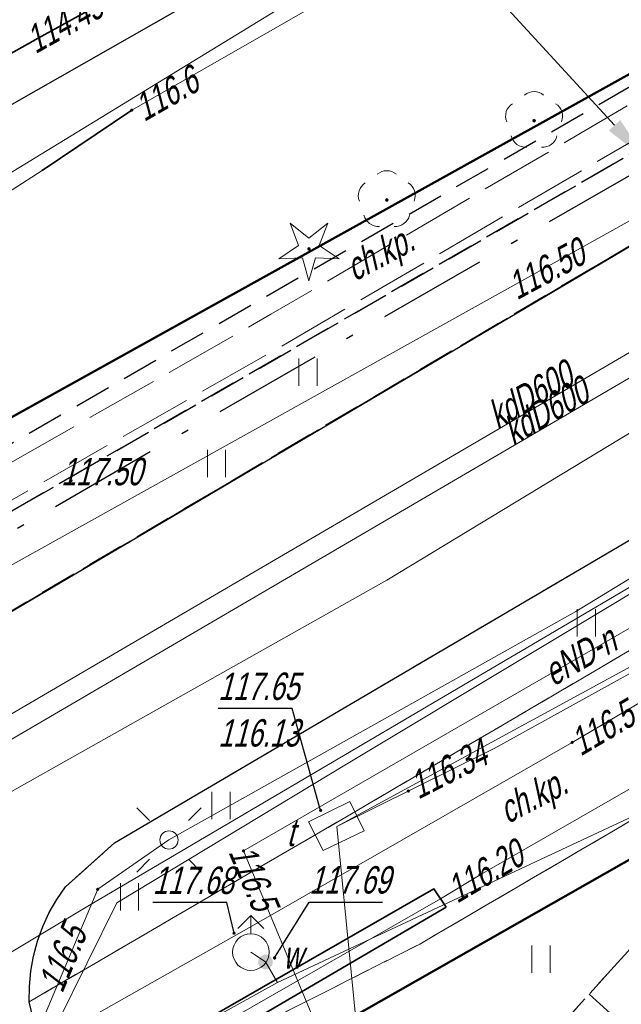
# Model space of a CAD drawing. Extents: x 7463256 to 7464485, y 5957341 to 5958260.
# Tile 172 of 256: x 7463914 to 7463931, y 5957756 to 5957783. Entities that reach past the tile are written whole.
import ezdxf
from ezdxf import colors
from ezdxf.entities.mleader import LeaderData, LeaderLine
from ezdxf.enums import TextEntityAlignment as Align
from ezdxf.math import Vec2, Vec3

# ---------------------------------------------------------------- set-up
doc = ezdxf.new("R2010")
doc.units = 0
doc.header["$MEASUREMENT"] = 0
for name, pattern in [('1.5_0.5', [2, 1.5, -0.5]), ('GAK', [5.2, 3, -1, 0.2, -1]), ('l219_500', [0]), ('mz1.0_0.5', [1.5, 1, -0.5]), ('mz1.25_0.5', [1.75, 1.25, -0.5]), ('mz2.0_0.5', [2.5, 2, -0.5])]:
    doc.linetypes.add(name, pattern=pattern)
doc.layers.get('0').update_dxf_attribs({"color": 2, "linetype": 'CONTINUOUS', "lineweight": 5})
for name, color, linetype in [('000 Inne (niezydentyfikowane)', 7, 'CONTINUOUS'), ('219-Linia granicy', 7, 'CONTINUOUS'), ('chodnik (powierzchnia)', 7, 'CONTINUOUS'), ('chodnik (powierzchnia)-Atr17', 7, 'CONTINUOUS'), ('drzewo iglaste (punkt)', 7, 'CONTINUOUS'), ('drzewo liściaste (punkt)', 7, 'CONTINUOUS'), ('hydrant (punkt)', 7, 'CONTINUOUS'), ('jezdnia (powierzchnia)', 7, 'CONTINUOUS'), ('krawężnik (linia)', 7, 'CONTINUOUS'), ('latarnia na słupie lub maszcie (punkt)', 7, 'CONTINUOUS'), ('przewód ciepłowniczy - projektowany lub w budowie (linia) - ob. projektowany', 7, 'CONTINUOUS'), ('przewód elektroenergetyczny (linia)', 7, 'CONTINUOUS'), ('przewód elektroenergetyczny (linia)-Atr1', 7, 'CONTINUOUS'), ('przewód gazowy (linia)', 7, 'CONTINUOUS'), ('przewód kanalizacyjny (linia)', 7, 'CONTINUOUS'), ('przewód kanalizacyjny (linia)-Atr1', 7, 'CONTINUOUS'), ('przewód telekomunikacyjny (linia)', 7, 'CONTINUOUS'), ('przewód wodociągowy (linia)', 7, 'CONTINUOUS'), ('punkt o określonej wysokości (sieć ciepłownicza)-Atr3', 7, 'CONTINUOUS'), ('punkt o określonej wysokości (sieć elektroenergetyczna)', 7, 'CONTINUOUS'), ('punkt o określonej wysokości (sieć elektroenergetyczna)-Atr2', 7, 'CONTINUOUS'), ('punkt o określonej wysokości (sieć gazowa)', 7, 'CONTINUOUS'), ('punkt o określonej wysokości (sieć gazowa)-Atr2', 7, 'CONTINUOUS'), ('punkt o określonej wysokości (sieć telekomunikacyjna)', 7, 'CONTINUOUS'), ('punkt o określonej wysokości (sieć telekomunikacyjna)-Atr2', 7, 'CONTINUOUS'), ('punkt o określonej wysokości (sieć telekomunikacyjna)-Atr3', 7, 'CONTINUOUS'), ('punkt o określonej wysokości (sieć wodociągowa)', 7, 'CONTINUOUS'), ('punkt o określonej wysokości (sieć wodociągowa)-Atr2', 7, 'CONTINUOUS'), ('punkt wysokościowy sztuczny', 7, 'CONTINUOUS'), ('punkt wysokościowy sztuczny-Atr2', 7, 'CONTINUOUS'), ('rura ochronna - przewód ciepłowniczy (linia)', 7, 'CONTINUOUS'), ('rura ochronna - przewód elektroenergetyczny (linia)', 7, 'CONTINUOUS'), ('rura ochronna - przewód gazowy (linia)', 7, 'CONTINUOUS'), ('skarpa nieumocniona (powierzchnia)', 7, 'CONTINUOUS'), ('studzienka - przewód telekomunikacyjny (powierzchnia)', 7, 'CONTINUOUS'), ('studzienka - przewód telekomunikacyjny (powierzchnia)-Atr17', 7, 'CONTINUOUS'), ('słup (punkt)', 7, 'CONTINUOUS'), ('trawnik (powierzchnia)', 7, 'CONTINUOUS'), ('trawnik (powierzchnia) - symbol', 7, 'CONTINUOUS'), ('zasuwa - siec wodociągowa (punkt)', 7, 'CONTINUOUS'), ('zasuwa - siec wodociągowa (punkt)-Atr17', 7, 'CONTINUOUS')]:
    doc.layers.add(name, color=color, linetype=linetype)
doc.layers.add('____proj LSN', color=1, linetype='CONTINUOUS', lineweight=5)
doc.layers.add('OBMBS-21-18876-opis proj', color=1, linetype='CONTINUOUS', lineweight=18)
doc.styles.get("Standard").update_dxf_attribs({"font": 'txt', "width": 0.75})

# ---------------------------------------------------------------- blocks, each defined once
blk = doc.blocks.new('PW02')
at = {"linetype": 'Continuous', "lineweight": 13}
h = blk.add_hatch(color=0, dxfattribs=at)
edge = h.paths.add_edge_path()
edge.add_arc((0, 0), 0.045, 0, 360)
blk = doc.blocks.new('PW01')
at = {"linetype": 'Continuous', "lineweight": 13}
h = blk.add_hatch(color=0, dxfattribs=at)
edge = h.paths.add_edge_path()
edge.add_arc((0, 0), 0.045, 0, 360)
blk = doc.blocks.new('SM04')
at = {"color": 0, "linetype": 'Continuous', "lineweight": 13}
blk.add_circle((0, 0), 0.25, dxfattribs=at)
blk = doc.blocks.new('SM011')
at = {"color": 0, "linetype": 'Continuous', "lineweight": 13}
for p, q in [((-0.53, 0.531), (-0.883, 0.884)), ((0.531, 0.531), (0.884, 0.884)), ((-0.53, -0.53), (-0.883, -0.883)), ((0.531, -0.53), (0.884, -0.883))]:
    blk.add_line(p, q, dxfattribs=at)
blk = doc.blocks.new('US02')
at = {"color": 0, "linetype": 'Continuous', "lineweight": 13}
for p, q in [((0, 1), (-0.353, 0.647)), ((0, 0.5), (0, 1)), ((0, 1), (0.354, 0.647))]:
    blk.add_line(p, q, dxfattribs=at)
blk.add_circle((0, 0), 0.5, dxfattribs=at)
blk = doc.blocks.new('US25')
at = {"linetype": 'Continuous', "lineweight": 0}
h = blk.add_hatch(color=0, dxfattribs=at)
edge = h.paths.add_edge_path()
edge.add_arc((0, 0), 0.2, 0, 360)
blk = doc.blocks.new('OP011')
at = {"linetype": 'Continuous', "lineweight": 13}
h = blk.add_hatch(color=0, dxfattribs=at)
edge = h.paths.add_edge_path()
edge.add_arc((0, 0), 0.05, 0, 360)
at = {"color": 0, "linetype": 'Continuous', "lineweight": 13}
for p, q in [((-0.283, 0.093), (-0.512, 0.706)), ((-0.512, 0.706), (0, 0.299)), ((0, 0.299), (0.512, 0.706)), ((0.512, 0.706), (0.283, 0.093)), ((-0.828, -0.268), (-0.283, 0.093)), ((0.283, 0.093), (0.828, -0.268)), ((-0.175, -0.24), (-0.828, -0.268)), ((0, -0.87), (-0.175, -0.24)), ((0.175, -0.24), (0, -0.87)), ((0.828, -0.268), (0.175, -0.24))]:
    blk.add_line(p, q, dxfattribs=at)
blk = doc.blocks.new('OP021')
at = {"linetype": 'Continuous', "lineweight": 13}
h = blk.add_hatch(color=0, dxfattribs=at)
edge = h.paths.add_edge_path()
edge.add_arc((0, 0), 0.05, 0, 360)
at = {"color": 0, "linetype": 'Continuous', "lineweight": 13}
for centre, start, end in [((0, 0.4), 49.272, 130.728), ((-0.38, 0.124), 121.308, 202.548), ((0.38, 0.124), 337.452, 58.692), ((-0.235, -0.324), 193.221, 274.871), ((0.235, -0.324), 265.129, 346.779)]:
    blk.add_arc(centre, 0.4, start, end, dxfattribs=at)
blk = doc.blocks.new('TU04')
at = {"color": 0, "linetype": 'Continuous', "lineweight": 13}
for p, q in [((0, 0), (0, 0.75)), ((0.5, 0), (0.5, 0.75))]:
    blk.add_line(p, q, dxfattribs=at)

msp = doc.modelspace()

# ---------------------------------------------------------------- linework, layer by layer
at = {"layer": '000 Inne (niezydentyfikowane)', "color": 7, "linetype": 'Continuous', "lineweight": 13}
msp.add_line((7463929.76, 5957756.47), (7463932.29, 5957754.18), dxfattribs=at)
at = {"layer": '219-Linia granicy', "color": 3, "linetype": 'l219_500', "lineweight": 50, "flags": 128}
for points in [[(7463931.94, 5957782.26), (7463892.19, 5957760.17)], [(7463933.5, 5957761.65), (7463916.56, 5957752.02)]]:
    msp.add_lwpolyline(points, dxfattribs=at)
at = {"layer": 'chodnik (powierzchnia)', "color": 7, "linetype": 'mz1.0_0.5', "lineweight": 18, "flags": 128}
msp.add_lwpolyline([(7464044.81, 5957827.52), (7463993.27, 5957797.42), (7463967.7, 5957782.68), (7463966.96, 5957782.3), (7463925.12, 5957757.84), (7463915.69, 5957753.07), (7463914.83, 5957754.63), (7463914.43, 5957756.26), (7463923.36, 5957761.47), (7463965, 5957785.93), (7463991.54, 5957801.2), (7464040.11, 5957829.49), (7464042.09, 5957829.03), (7464043.6, 5957828.27)], close=True, dxfattribs=at)
at = {"layer": 'chodnik (powierzchnia)', "color": 7, "linetype": 'mz1.0_0.5', "lineweight": 30, "flags": 128}
msp.add_lwpolyline([(7463980.9, 5957809.69), (7463980.23, 5957808.11), (7463978.66, 5957805.82), (7463958.13, 5957793.13), (7463953.95, 5957792.78), (7463879.53, 5957749.82), (7463872.55, 5957745.41), (7463861.81, 5957738.59), (7463862.06, 5957738.12), (7463851.57, 5957733.65), (7463849.81, 5957732.79), (7463833.84, 5957723.34), (7463832.72, 5957722.31), (7463825.06, 5957713.31), (7463824, 5957712.35), (7463820.3, 5957711.85), (7463819.59, 5957711.95), (7463818.22, 5957712.22), (7463818.86, 5957712.81), (7463817.86, 5957713.96), (7463818.82, 5957714.84), (7463820.15, 5957713.47), (7463821.23, 5957713.2), (7463821.75, 5957713.23), (7463824.07, 5957715.42), (7463832.99, 5957725.87), (7463849.35, 5957735.54), (7463879.82, 5957751.85), (7463954.24, 5957794.8), (7463957.3, 5957795.12)], close=True, dxfattribs=at)
at = {"layer": 'jezdnia (powierzchnia)', "color": 7, "linetype": '1.5_0.5', "lineweight": 18, "flags": 128}
msp.add_lwpolyline([(7464435.78, 5957969.39), (7464432.43, 5957972.86), (7464429.42, 5957974.41), (7464426.04, 5957975.11), (7464423.57, 5957975.29), (7464415.47, 5957975.65), (7464371.24, 5957977.61), (7464365.3, 5957977.72), (7464358.84, 5957977.54), (7464346.65, 5957976.28), (7464334.12, 5957974.86), (7464314.08, 5957972.37), (7464311.27, 5957971.79), (7464308.65, 5957970.79), (7464306.54, 5957969.49), (7464304.63, 5957967.74), (7464302.38, 5957964.84), (7464301.74, 5957963.57), (7464301.19, 5957962.16), (7464300.69, 5957960.13), (7464300.42, 5957957.35), (7464300.44, 5957956.63), (7464301.34, 5957947.07), (7464297.39, 5957932.65), (7464296.35, 5957938.67), (7464295.41, 5957944.67), (7464295.17, 5957946.64), (7464294.07, 5957955.56), (7464293.61, 5957956.95), (7464292.71, 5957958.8), (7464291.04, 5957961.16), (7464288.7, 5957963.43), (7464286.48, 5957964.87), (7464282.67, 5957966.24), (7464279.68, 5957966.6), (7464275.55, 5957966.1), (7464272.53, 5957965.24), (7464268.15, 5957963.7), (7464261.6, 5957961.09), (7464256.13, 5957958.63), (7464254.19, 5957957.73), (7464203.13, 5957927.95), (7464201.44, 5957926.95), (7464180.61, 5957914.62), (7464165.37, 5957905.54), (7464161.93, 5957903.53), (7464100.25, 5957867.28), (7464064.71, 5957846.22), (7464055.2, 5957840.55), (7464053.84, 5957839.49), (7464052.69, 5957837.84), (7464051.91, 5957836.3), (7464051.31, 5957834.34), (7464051.05, 5957832.31), (7464051.31, 5957830.32), (7464051.63, 5957829.49), (7464053.32, 5957826.48), (7464047.06, 5957824.65), (7464046.37, 5957825.86), (7464044.81, 5957827.52), (7464043.6, 5957828.27), (7464042.09, 5957829.03), (7464040.11, 5957829.49), (7464038.12, 5957829.49), (7464036.05, 5957829.05), (7464034.47, 5957828.33), (7463990.77, 5957802.57), (7463984.67, 5957799.1), (7463963.97, 5957788.11), (7463953.9, 5957782.45), (7463916.77, 5957760.61), (7463915.43, 5957759.41), (7463915.19, 5957759.06), (7463914.98, 5957758.7), (7463914.81, 5957758.32), (7463914.66, 5957757.92), (7463914.55, 5957757.51), (7463914.48, 5957757.1), (7463914.44, 5957756.68), (7463914.43, 5957756.26), (7463914.83, 5957754.63), (7463915.69, 5957753.07), (7463915.97, 5957752.41), (7463916.13, 5957752.13), (7463917.59, 5957749.55), (7463915.13, 5957748.12), (7463913.12, 5957750.74), (7463911.87, 5957752.81), (7463910.63, 5957754.01), (7463910.25, 5957754.23), (7463909.85, 5957754.42), (7463909.44, 5957754.57), (7463909.02, 5957754.68), (7463908.58, 5957754.76), (7463908.15, 5957754.79), (7463907.71, 5957754.78), (7463907.27, 5957754.73), (7463905.57, 5957754.08), (7463866.26, 5957731.41), (7463858.61, 5957727.02), (7463857.72, 5957725.98), (7463855.16, 5957717.14), (7463854.76, 5957719.2), (7463853.89, 5957720.78), (7463852.79, 5957721.69), (7463851.14, 5957722.42), (7463850.42, 5957722.32), (7463846.1, 5957719.79), (7463840.56, 5957716.65), (7463836.11, 5957713.89), (7463831.61, 5957710.47), (7463828.31, 5957707.66), (7463822.22, 5957701.89), (7463817.3, 5957696.82), (7463812.7, 5957691.61), (7463812.45, 5957691.34), (7463806.98, 5957684.37), (7463803.64, 5957679.75), (7463801.45, 5957676.28), (7463793.55, 5957663.48), (7463792.86, 5957661.7), (7463792.97, 5957659.75), (7463793.77, 5957657.97), (7463795.13, 5957656.54), (7463794.29, 5957652.43), (7463792.69, 5957652.63), (7463790.95, 5957652.54), (7463789.5, 5957652.32), (7463787.98, 5957651.93), (7463786.22, 5957650.98), (7463785.18, 5957649.81), (7463783.63, 5957647.28), (7463741.4, 5957578.12), (7463740.09, 5957575.93), (7463739.68, 5957574.67), (7463739.8, 5957572.76), (7463740.25, 5957571.39), (7463740.85, 5957570.49), (7463741.87, 5957569.43), (7463743.26, 5957568.37), (7463741.42, 5957565.08), (7463740.12, 5957565.67), (7463738.77, 5957566.02), (7463737.29, 5957566.06), (7463735.98, 5957565.85), (7463734.34, 5957565.14), (7463733.02, 5957564.22), (7463732.29, 5957563.18), (7463701.08, 5957512.16), (7463700.31, 5957510.77), (7463700.32, 5957510.77), (7463696.94, 5957505.36), (7463687.39, 5957489.52), (7463687.14, 5957489.11), (7463686.89, 5957488.7), (7463686.65, 5957488.29), (7463686.42, 5957487.87), (7463686.19, 5957487.45), (7463685.97, 5957487.02), (7463685.76, 5957486.59), (7463685.55, 5957486.16), (7463685.35, 5957485.73), (7463685.15, 5957485.29), (7463684.96, 5957484.85), (7463684.77, 5957484.4), (7463684.58, 5957483.96), (7463684.39, 5957483.51), (7463684.21, 5957483.06), (7463684.03, 5957482.61), (7463683.85, 5957482.17), (7463683.67, 5957481.72), (7463683.5, 5957481.27), (7463683.32, 5957480.81), (7463683.15, 5957480.36), (7463682.98, 5957479.91), (7463682.81, 5957479.45), (7463682.65, 5957479), (7463682.49, 5957478.54), (7463682.32, 5957478.08), (7463682.17, 5957477.62), (7463682.01, 5957477.15), (7463681.86, 5957476.69), (7463681.71, 5957476.22), (7463681.56, 5957475.76), (7463681.41, 5957475.29), (7463681.27, 5957474.82), (7463681.13, 5957474.35), (7463681, 5957473.88), (7463680.87, 5957473.41), (7463680.74, 5957472.94), (7463680.61, 5957472.47), (7463680.48, 5957471.99), (7463680.36, 5957471.52), (7463680.25, 5957471.05), (7463680.13, 5957470.57), (7463680.02, 5957470.09), (7463679.91, 5957469.61), (7463679.81, 5957469.12), (7463679.71, 5957468.64), (7463679.61, 5957468.16), (7463679.52, 5957467.67), (7463679.42, 5957467.19), (7463679.33, 5957466.7), (7463679.25, 5957466.22), (7463679.16, 5957465.73), (7463679.08, 5957465.25), (7463679, 5957464.76), (7463678.93, 5957464.27), (7463678.85, 5957463.78), (7463678.78, 5957463.28), (7463678.72, 5957462.79), (7463678.65, 5957462.3), (7463678.59, 5957461.81), (7463678.53, 5957461.31), (7463678.47, 5957460.82), (7463678.42, 5957460.33), (7463678.36, 5957459.83), (7463678.31, 5957459.34), (7463678.26, 5957458.84), (7463678.22, 5957458.35), (7463678.17, 5957457.85), (7463678.13, 5957457.36), (7463678.09, 5957456.86), (7463678.05, 5957456.37), (7463678.02, 5957455.87), (7463677.99, 5957455.41), (7463677.96, 5957454.94), (7463677.93, 5957454.48), (7463677.91, 5957454.01), (7463677.89, 5957453.55), (7463677.87, 5957453.08), (7463677.86, 5957452.62), (7463677.85, 5957452.15), (7463677.84, 5957451.69), (7463677.84, 5957451.22), (7463677.84, 5957450.76), (7463677.85, 5957450.29), (7463677.86, 5957449.83), (7463677.87, 5957449.36), (7463670.59, 5957467.12), (7463670.68, 5957467.58), (7463670.78, 5957468.04), (7463670.89, 5957468.5), (7463670.99, 5957468.96), (7463671.11, 5957469.42), (7463671.22, 5957469.87), (7463671.34, 5957470.33), (7463671.46, 5957470.78), (7463671.59, 5957471.24), (7463671.72, 5957471.69), (7463671.86, 5957472.14), (7463672, 5957472.59), (7463672.14, 5957473.04), (7463673.46, 5957477.28), (7463673.58, 5957477.76), (7463673.68, 5957478.24), (7463673.77, 5957478.73), (7463673.84, 5957479.22), (7463673.89, 5957479.71), (7463673.93, 5957480.2), (7463673.95, 5957480.7), (7463673.95, 5957481.19), (7463673.93, 5957481.63), (7463673.91, 5957482.08), (7463673.86, 5957482.52), (7463673.81, 5957482.96), (7463673.74, 5957483.4), (7463673.66, 5957483.84), (7463673.57, 5957484.28), (7463673.47, 5957484.71), (7463673.35, 5957485.14), (7463673.2, 5957485.61), (7463673.02, 5957486.08), (7463672.82, 5957486.54), (7463672.6, 5957486.99), (7463672.36, 5957487.42), (7463672.1, 5957487.85), (7463671.82, 5957488.26), (7463671.52, 5957488.66), (7463671.25, 5957489.02), (7463670.95, 5957489.36), (7463670.64, 5957489.68), (7463670.3, 5957489.97), (7463669.95, 5957490.25), (7463669.57, 5957490.5), (7463669.19, 5957490.73), (7463668.78, 5957490.93), (7463668.37, 5957491.1), (7463667.96, 5957491.31), (7463667.54, 5957491.51), (7463667.12, 5957491.7), (7463666.7, 5957491.89), (7463666.27, 5957492.06), (7463665.84, 5957492.23), (7463665.41, 5957492.38), (7463664.97, 5957492.53), (7463642.84, 5957508.24), (7463669.89, 5957497.69), (7463670.31, 5957497.52), (7463670.74, 5957497.36), (7463671.18, 5957497.22), (7463671.62, 5957497.11), (7463672.07, 5957497.01), (7463672.52, 5957496.93), (7463672.97, 5957496.87), (7463673.43, 5957496.83), (7463673.89, 5957496.8), (7463674.34, 5957496.8), (7463674.8, 5957496.82), (7463675.3, 5957496.85), (7463675.79, 5957496.9), (7463676.29, 5957496.96), (7463676.78, 5957497.02), (7463677.27, 5957497.1), (7463677.76, 5957497.19), (7463678.25, 5957497.29), (7463678.74, 5957497.4), (7463679.22, 5957497.52), (7463679.7, 5957497.65), (7463680.18, 5957497.79), (7463680.66, 5957497.94), (7463681.12, 5957498.11), (7463681.59, 5957498.29), (7463682.05, 5957498.49), (7463682.49, 5957498.71), (7463682.94, 5957498.94), (7463683.37, 5957499.19), (7463683.81, 5957499.43), (7463684.24, 5957499.68), (7463684.65, 5957499.96), (7463685.06, 5957500.25), (7463685.45, 5957500.55), (7463685.83, 5957500.88), (7463686.2, 5957501.21), (7463686.55, 5957501.56), (7463686.89, 5957501.93), (7463688.47, 5957503.86), (7463689.58, 5957505.52), (7463695.05, 5957514.51), (7463697.35, 5957517.63), (7463699.52, 5957521.26), (7463701.68, 5957524.9), (7463703.98, 5957528.54), (7463706.45, 5957532.61), (7463709.76, 5957538.71), (7463712.45, 5957543.07), (7463719.87, 5957554.72), (7463722.1, 5957558.36), (7463724.25, 5957562.41), (7463732.9, 5957576.65), (7463767.27, 5957632.9), (7463796.54, 5957680.74), (7463799.31, 5957684.89), (7463802.28, 5957688.92), (7463805.13, 5957692.62), (7463808.07, 5957696.14), (7463812, 5957700.58), (7463813.05, 5957701.59), (7463815.17, 5957703.91), (7463818.63, 5957707.32), (7463821.81, 5957710.38), (7463824, 5957712.35), (7463825.06, 5957713.31), (7463827.47, 5957715.22), (7463831.55, 5957718.14), (7463834.51, 5957720.09), (7463871.58, 5957742.02), (7463872.84, 5957742.74), (7463873.73, 5957743.25), (7463884.95, 5957749.82), (7463947.94, 5957787.04), (7463958.13, 5957793.13), (7463978.66, 5957805.82), (7463992.86, 5957814.5), (7464021.02, 5957831.03), (7464036.35, 5957840.19), (7464045.52, 5957845.62), (7464072.76, 5957861.89), (7464098.08, 5957876.78), (7464143.2, 5957903.29), (7464143.83, 5957904.35), (7464144.42, 5957906.04), (7464144.87, 5957907.87), (7464144.93, 5957908.37), (7464145, 5957909.96), (7464144.74, 5957911.42), (7464152.37, 5957912.8), (7464152.74, 5957912.55), (7464154.03, 5957911.87), (7464155.59, 5957911.35), (7464156.76, 5957911.33), (7464160.57, 5957913.58), (7464192.28, 5957932.28), (7464213.7, 5957945.07), (7464214.43, 5957945.48), (7464238.65, 5957959.71), (7464249.15, 5957965.6), (7464251.26, 5957966.66), (7464253.69, 5957967.84), (7464257.35, 5957969.46), (7464261.98, 5957971.33), (7464263.31, 5957972), (7464273.13, 5957975.13), (7464277.92, 5957976.24), (7464280.42, 5957977.04), (7464282.71, 5957978.14), (7464285.69, 5957980.47), (7464287.52, 5957982.76), (7464288.9, 5957985.47), (7464289.81, 5957990.22), (7464289.57, 5957993.19), (7464288.87, 5958000.11), (7464295.35, 5958000.29), (7464295.83, 5957995.88), (7464296.53, 5957992.32), (7464297.86, 5957989.04), (7464299.36, 5957986.74), (7464301.71, 5957984.36), (7464305.3, 5957982.36), (7464307.82, 5957981.66), (7464311.17, 5957981.45), (7464364.74, 5957987.95), (7464391.32, 5957991.11), (7464398.1, 5957991.95), (7464414.27, 5957994.02), (7464414.84, 5957994.09), (7464425.44, 5957995.47), (7464427.97, 5957995.83), (7464434.5, 5957997.95), (7464434.9, 5957998.22), (7464435.3, 5957998.5), (7464435.68, 5957998.8), (7464436.05, 5957999.11), (7464436.4, 5957999.44), (7464436.74, 5957999.78), (7464437.07, 5958000.13), (7464437.39, 5958000.5), (7464437.69, 5958000.88), (7464437.97, 5958001.27), (7464438.24, 5958001.67), (7464438.49, 5958002.08), (7464438.73, 5958002.5), (7464438.95, 5958002.94), (7464439.15, 5958003.37), (7464439.33, 5958003.82), (7464439.5, 5958004.28), (7464439.65, 5958004.74), (7464439.78, 5958005.2), (7464439.89, 5958005.67), (7464439.98, 5958006.15), (7464440.05, 5958006.62), (7464440.11, 5958007.1), (7464440.14, 5958007.59), (7464440.16, 5958008.07), (7464437.87, 5957962.55), (7464436.62, 5957968.02)], close=True, dxfattribs=at)
at = {"layer": 'krawężnik (linia)', "color": 7, "linetype": 'Continuous', "lineweight": 25, "flags": 128}
for points in [[(7463872.84, 5957742.74), (7463873.73, 5957743.25), (7463884.95, 5957749.82), (7463947.94, 5957787.04), (7463958.13, 5957793.13), (7463978.66, 5957805.82)], [(7463916.13, 5957752.13), (7463915.97, 5957752.41), (7463915.69, 5957753.07), (7463914.83, 5957754.63), (7463914.43, 5957756.26), (7463914.44, 5957756.68), (7463914.48, 5957757.1), (7463914.55, 5957757.51), (7463914.66, 5957757.92), (7463914.81, 5957758.32), (7463914.98, 5957758.7), (7463915.19, 5957759.06), (7463915.43, 5957759.41), (7463916.77, 5957760.61), (7463953.9, 5957782.45)]]:
    msp.add_lwpolyline(points, dxfattribs=at)
at = {"layer": 'przewód ciepłowniczy - projektowany lub w budowie (linia) - ob. projektowany', "color": 212, "linetype": 'mz2.0_0.5', "lineweight": 18, "flags": 128}
for points in [[(7463827.45, 5957686.81), (7463846.51, 5957707.33), (7463837.98, 5957727.66), (7463921.05, 5957775.08), (7463942.95, 5957787.9), (7463968.43, 5957803.38), (7463962.63, 5957813.37), (7463990.1, 5957829.4), (7463996.25, 5957818.66), (7464026.15, 5957837.03), (7464036.53, 5957843.58), (7464048.34, 5957851.03), (7464051.52, 5957852.92), (7464069.07, 5957863.22), (7464072.1, 5957864.8), (7464075.65, 5957866.88), (7464079.8, 5957868.9), (7464096.3, 5957878.8), (7464114.52, 5957889.73), (7464110.7, 5957895.89), (7464137.6, 5957910.6), (7464169.07, 5957928.77), (7464165.42, 5957934.93), (7464175.2, 5957940.28), (7464178.92, 5957933.88), (7464207.9, 5957951.17), (7464220.7, 5957958.86), (7464224.58, 5957961.12), (7464228.92, 5957963.56), (7464232.65, 5957965.56), (7464236.86, 5957967.74), (7464243.8, 5957971.13), (7464248.79, 5957973.41), (7464251.98, 5957974.81), (7464257.04, 5957976.93), (7464262.4, 5957979.02)], [(7463828.18, 5957686.27), (7463847.57, 5957707.15), (7463839.12, 5957727.27), (7463921.5, 5957774.3), (7463943.41, 5957787.13), (7463969.65, 5957803.07), (7463963.86, 5957813.04), (7463989.77, 5957828.16), (7463995.93, 5957817.4), (7464026.63, 5957836.27), (7464046.58, 5957848.86), (7464051.98, 5957852.14), (7464069.5, 5957862.44), (7464072.54, 5957864.01), (7464076.07, 5957866.09), (7464080.23, 5957868.1), (7464099.97, 5957879.95), (7464115.76, 5957889.43), (7464111.96, 5957895.55), (7464138.04, 5957909.82), (7464163.77, 5957924.67), (7464170.31, 5957928.45), (7464166.67, 5957934.59), (7464174.87, 5957939.07), (7464178.6, 5957932.64), (7464202.44, 5957946.87), (7464216.91, 5957955.5), (7464219.67, 5957957.19), (7464222.67, 5957958.98), (7464226.35, 5957961.09), (7464229.83, 5957963.03), (7464233.13, 5957964.8), (7464240.24, 5957968.41), (7464245.86, 5957971.1), (7464249.49, 5957972.74), (7464256.37, 5957975.68), (7464262.76, 5957978.18)]]:
    msp.add_lwpolyline(points, dxfattribs=at)
at = {"layer": 'przewód elektroenergetyczny (linia)', "color": 1, "linetype": 'Continuous', "lineweight": 18, "flags": 128}
for points in [[(7463902.38, 5957748.1), (7463907.55, 5957751.24), (7463910.89, 5957752.88), (7463920.59, 5957758.37), (7463929.29, 5957763.36), (7463955.47, 5957778.79), (7463972.29, 5957788.41), (7463974.56, 5957789.59), (7463977.88, 5957791.49), (7464001.3, 5957804.74), (7464022.63, 5957817.64), (7464033.15, 5957824.06), (7464033.75, 5957824.33), (7464034.55, 5957824.34), (7464038.73, 5957823.14), (7464042.08, 5957822.08), (7464046.16, 5957820.15), (7464052.82, 5957809.59), (7464056.52, 5957803.41), (7464059.45, 5957798.24), (7464059.505, 5957798.149)], [(7463905.34, 5957744.65), (7463910.39, 5957747.47), (7463917.41, 5957751.56), (7463915.21, 5957755.68), (7463916.83, 5957758.97), (7463923.16, 5957762.79), (7463933.11, 5957768.77), (7463937.95, 5957771.76), (7463948.73, 5957777.67), (7463958.17, 5957782.94), (7463965.81, 5957787.46), (7463970.06, 5957789.96), (7463973.03, 5957791.65), (7463981.01, 5957796.06), (7463986.56, 5957799.06), (7463996.56, 5957804.36), (7464005.41, 5957809.42), (7464013.08, 5957813.88)], [(7463784.25, 5957663.85), (7463788.88, 5957671.22), (7463800.25, 5957688.56), (7463805.05, 5957694.23), (7463825.11, 5957718.69), (7463830.32, 5957723.92), (7463832.35, 5957725.2), (7463835.29, 5957727.04), (7463840.76, 5957730.57), (7463854.83, 5957738.48), (7463862.19, 5957744.9), (7463869.88, 5957751.68), (7463874.03, 5957754.71), (7463877.47, 5957757.09), (7463889.48, 5957763.99), (7463905.46, 5957773.78), (7463921.52, 5957783.6), (7463924.36, 5957785.61), (7463931.77, 5957790.66), (7463934.27, 5957792.4), (7463940.57, 5957795.91), (7463943.95, 5957798.07)], [(7463872.26, 5957752.02), (7463887.57, 5957761.53), (7463889.04, 5957762.43), (7463914.79, 5957779.02), (7463917.24, 5957780.67), (7463927.37, 5957786.47)], [(7463885.08, 5957741.19), (7463887.91, 5957735.25), (7463889.44, 5957734.3), (7463899.97, 5957741.1), (7463904.21, 5957744.09), (7463910.09, 5957748.01), (7463916.83, 5957751.75), (7463914.8, 5957755.75), (7463916.31, 5957759.34), (7463918.26, 5957760.69), (7463929.39, 5957766.94), (7463943.01, 5957775.26), (7463947.88, 5957778.12)], [(7463885.08, 5957741.19), (7463906.43, 5957753.11), (7463916.04, 5957758.88), (7463931.74, 5957768.12), (7463943.52, 5957775.23)], [(7463902.08, 5957732.09), (7463903.72, 5957733.73), (7463906.48, 5957736.06), (7463905.51, 5957737.51), (7463906.75, 5957739.64), (7463909.75, 5957744.96), (7463910.63, 5957746.8), (7463917.86, 5957751.23), (7463918.65, 5957752.25), (7463922.77, 5957754.46), (7463920.3, 5957760.39), (7463932.6, 5957767.49), (7463946.45, 5957775.24)]]:
    msp.add_lwpolyline(points, dxfattribs=at)
at = {"layer": 'przewód gazowy (linia)', "color": 40, "linetype": 'Continuous', "lineweight": 18, "flags": 128}
for points in [[(7463970.93, 5957849.543), (7463981.93, 5957829.76), (7463982.23, 5957829.23), (7463985.69, 5957823.14), (7463987.71, 5957819.4), (7463988.89, 5957817.56), (7463987, 5957816.42), (7463976.91, 5957810.5), (7463976.13, 5957810.05), (7463974.41, 5957804.81), (7463954.13, 5957791.18), (7463935.13, 5957780.13), (7463931.68, 5957778.1), (7463897.54, 5957759.08), (7463897.76, 5957758.71), (7463897.81, 5957758.49), (7463902.39, 5957752.55), (7463903.7, 5957748.08), (7463904.48, 5957746.97), (7463904.59, 5957746.83)], [(7463913.41, 5957745.94), (7463913.4, 5957745.97), (7463911.35, 5957749.52), (7463910.92, 5957750.29), (7463911.27, 5957750.5), (7463916.47, 5957753.7), (7463919.23, 5957755.37), (7463925.69, 5957759.08), (7463926.77, 5957759.74), (7463946.89, 5957771.3), (7463970.03, 5957784.62), (7463971.41, 5957783.17), (7463991.35, 5957794.53), (7464012.61, 5957806.95), (7464027.2, 5957815.6), (7464032.23, 5957818.93), (7464041.75, 5957824.64), (7464042.05, 5957824.82), (7464043.95, 5957825), (7464044.96, 5957825.49), (7464050.7, 5957829.04), (7464051.91, 5957829.79), (7464052.3, 5957830.01)]]:
    msp.add_lwpolyline(points, dxfattribs=at)
at = {"layer": 'przewód kanalizacyjny (linia)', "color": 34, "linetype": 'Continuous', "lineweight": 18, "flags": 128}
for points in [[(7463900.72, 5957746.4), (7463905.11, 5957757.04), (7463924.22, 5957767.8), (7463944.02, 5957779.8), (7463969.53, 5957794.64)], [(7463949.76, 5957784.33), (7463934.06, 5957775.21), (7463910.55, 5957761.46), (7463904.43, 5957758.14), (7463899.81, 5957746.81), (7463893.61, 5957732.42), (7463891.47, 5957726.7), (7463883.65, 5957712.56), (7463873.99, 5957694.54), (7463872.47, 5957691.76), (7463871.95, 5957692.04), (7463873.47, 5957694.82), (7463883.13, 5957712.84), (7463890.93, 5957726.96), (7463893.05, 5957732.64), (7463899.25, 5957747.05), (7463903.95, 5957758.56), (7463910.25, 5957761.98), (7463933.76, 5957775.73), (7463949.46, 5957784.85)]]:
    msp.add_lwpolyline(points, dxfattribs=at)
at = {"layer": 'przewód telekomunikacyjny (linia)', "color": 30, "linetype": 'Continuous', "lineweight": 18, "flags": 128}
for points in [[(7463922.85, 5957761.06), (7463934.3, 5957767.29), (7463944.84, 5957773.42), (7463954.36, 5957778.9), (7463969, 5957787.27), (7463975.14, 5957790.81), (7463989.01, 5957798.6), (7463998.31, 5957804.19), (7464010.42, 5957811.28), (7464024.07, 5957819.33), (7464036.38, 5957826.54), (7464031.9, 5957811.81), (7464030.29, 5957805.05), (7464034.46, 5957797.7), (7464039.688, 5957787.148)], [(7463807.91, 5957656.58), (7463815.52, 5957671.75), (7463822.16, 5957684.99), (7463832.03, 5957695.92), (7463832.35, 5957696.28), (7463834.9, 5957699.17), (7463844.9, 5957710.16), (7463848.08, 5957713.21), (7463853.04, 5957716.14), (7463873.08, 5957726.55), (7463889.35, 5957734.99), (7463909.34, 5957745.6), (7463917.85, 5957749.99), (7463923.65, 5957753.01), (7463922.85, 5957761.06), (7463927.16, 5957763.19), (7463934.93, 5957767.49), (7463950.59, 5957776.24)]]:
    msp.add_lwpolyline(points, dxfattribs=at)
at = {"layer": 'przewód wodociągowy (linia)', "color": 5, "linetype": 'Continuous', "lineweight": 18, "flags": 128}
for points in [[(7463964, 5957781.38), (7463955.11, 5957774.98), (7463933.24, 5957762.41), (7463921.23, 5957756.79), (7463878.51, 5957733.13), (7463838.08, 5957710.75), (7463832.78, 5957706.58), (7463819.45, 5957696.12), (7463815.22, 5957688.7), (7463810.31, 5957679.84), (7463805.46, 5957671.29), (7463798.02, 5957658.16), (7463792.73, 5957648.66), (7463790.3, 5957644.69), (7463783.18, 5957631.86), (7463775.69, 5957618.66), (7463769.06, 5957607.08), (7463761.51, 5957593.92), (7463753.17, 5957579.07), (7463752.48, 5957577.83)], [(7463921.23, 5957756.79), (7463920.9, 5957757.35), (7463920.5, 5957757.62)]]:
    msp.add_lwpolyline(points, dxfattribs=at)
at = {"layer": 'punkt o określonej wysokości (sieć telekomunikacyjna)-Atr2', "color": 7, "flags": 128}
msp.add_lwpolyline([(7463922.41, 5957761.5), (7463921.63, 5957764.29), (7463919.606, 5957764.29)], dxfattribs=at)
at = {"layer": 'punkt o określonej wysokości (sieć wodociągowa)-Atr2', "color": 7, "flags": 128}
for points in [[(7463920.04, 5957758.14), (7463919.84, 5957758.98), (7463917.816, 5957758.98)], [(7463921.15, 5957757.46), (7463922.1, 5957758.99), (7463924.098, 5957758.99)]]:
    msp.add_lwpolyline(points, dxfattribs=at)
at = {"layer": 'rura ochronna - przewód ciepłowniczy (linia)', "color": 212, "linetype": 'Continuous', "lineweight": 35, "flags": 128}
msp.add_lwpolyline([(7463956.66, 5957807.79), (7463937.74, 5957796.83), (7463925.6, 5957789.77), (7463923.56, 5957788.86), (7463921.57, 5957787.5), (7463920.17, 5957785.67), (7463914.68, 5957782.64), (7463895.57, 5957771.9), (7463892.27, 5957777.69), (7463885.17, 5957773.63), (7463888.35, 5957767.82), (7463872.8, 5957758.43), (7463851.65, 5957745.59), (7463836.17, 5957736.26), (7463837.83, 5957732.48), (7463844.33, 5957717.03), (7463848.39, 5957707.18), (7463844.27, 5957702.72), (7463833.56, 5957691.23), (7463832.35, 5957689.97), (7463831.53, 5957689.12), (7463830.08, 5957687.68), (7463827.51, 5957684.17), (7463817.32, 5957664.87)], dxfattribs=at)
at = {"layer": 'rura ochronna - przewód elektroenergetyczny (linia)', "color": 6, "linetype": 'Continuous', "lineweight": 30}
msp.add_lwpolyline([(7463884.44, 5957760.87), (7463892.53, 5957766.21), (7463896.62, 5957769.39), (7463902.82, 5957773.11), (7463906.21, 5957776.42), (7463919.16, 5957783.8)], dxfattribs=at)
at = {"layer": 'rura ochronna - przewód elektroenergetyczny (linia)', "color": 1, "linetype": 'Continuous', "lineweight": 35, "flags": 128}
msp.add_lwpolyline([(7463914.79, 5957779.02), (7463917.24, 5957780.67)], dxfattribs=at)
at = {"layer": 'rura ochronna - przewód gazowy (linia)', "color": 40, "linetype": 'Continuous', "lineweight": 35, "flags": 128}
msp.add_lwpolyline([(7463925.84, 5957758.85), (7463919.38, 5957755.06), (7463919.08, 5957755.66), (7463925.51, 5957759.35)], close=True, dxfattribs=at)
at = {"layer": 'skarpa nieumocniona (powierzchnia)', "color": 7, "linetype": 'mz1.25_0.5', "lineweight": 18, "flags": 128}
msp.add_lwpolyline([(7463940.46, 5957759.41), (7463942.67, 5957748.36), (7463942.63, 5957747.93), (7463942.63, 5957744.4), (7463942.78, 5957741.38), (7463942.81, 5957739.46), (7463943.2, 5957733.59), (7463939.14, 5957731.33), (7463938.91, 5957732.63), (7463938.49, 5957737.09), (7463937.92, 5957742), (7463937.4, 5957746.53), (7463937.05, 5957751.05), (7463936.73, 5957755.16), (7463934.55, 5957754.98), (7463935.53, 5957743.67), (7463936.23, 5957735.01), (7463936.6, 5957731.08), (7463936.81, 5957730.04), (7463932.34, 5957727.56), (7463931.57, 5957732.95), (7463927.25, 5957739), (7463925.81, 5957747.62), (7463926.62, 5957751.32), (7463926.97, 5957753.4), (7463930.89, 5957757.72), (7463935.01, 5957760.44)], close=True, dxfattribs=at)
at = {"layer": 'studzienka - przewód telekomunikacyjny (powierzchnia)', "color": 30, "linetype": 'Continuous', "lineweight": 18, "flags": 128}
msp.add_lwpolyline([(7463922.08, 5957761.19), (7463923.21, 5957761.74), (7463923.6, 5957760.94), (7463922.48, 5957760.4)], close=True, dxfattribs=at)
at = {"layer": 'trawnik (powierzchnia)', "color": 7, "linetype": 'mz1.0_0.5', "lineweight": 18, "flags": 128}
for points in [[(7463991.54, 5957801.2), (7463965, 5957785.93), (7463923.36, 5957761.47), (7463914.43, 5957756.26), (7463914.44, 5957756.68), (7463914.48, 5957757.1), (7463914.55, 5957757.51), (7463914.66, 5957757.92), (7463914.81, 5957758.32), (7463914.98, 5957758.7), (7463915.19, 5957759.06), (7463915.43, 5957759.41), (7463916.77, 5957760.61), (7463953.9, 5957782.45), (7463963.97, 5957788.11), (7463984.67, 5957799.1), (7463990.77, 5957802.57), (7464034.47, 5957828.33), (7464036.05, 5957829.05), (7464038.12, 5957829.49), (7464040.11, 5957829.49)], [(7464045.71, 5957826.56), (7464042.43, 5957824.43), (7464032.77, 5957818.74), (7464022.12, 5957812.53), (7464008.73, 5957804.77), (7464005.82, 5957803.03), (7463993.26, 5957795.51), (7463990.81, 5957794.2), (7463987.93, 5957792.66), (7463984.26, 5957790.69), (7463980.35, 5957788.6), (7463976.07, 5957786.3), (7463971.86, 5957784.05), (7463968.86, 5957782.44), (7463967.86, 5957781.9), (7463965.44, 5957780.6), (7463962.85, 5957778.1), (7463957.11, 5957772.16), (7463940.46, 5957759.41), (7463935.01, 5957760.44), (7463930.89, 5957757.72), (7463926.97, 5957753.4), (7463926.62, 5957751.32), (7463918.15, 5957749.88), (7463917.59, 5957749.55), (7463916.13, 5957752.13), (7463915.97, 5957752.41), (7463915.69, 5957753.07), (7463925.12, 5957757.84), (7463966.96, 5957782.3), (7463967.7, 5957782.68), (7463993.27, 5957797.42), (7464044.81, 5957827.52)]]:
    msp.add_lwpolyline(points, close=True, dxfattribs=at)
at = {"layer": 'trawnik (powierzchnia)', "color": 7, "linetype": 'mz1.0_0.5', "lineweight": 30, "flags": 128}
msp.add_lwpolyline([(7463947.94, 5957787.04), (7463884.95, 5957749.82), (7463873.73, 5957743.25), (7463872.84, 5957742.74), (7463871.04, 5957741.98), (7463862.06, 5957738.12), (7463861.81, 5957738.59), (7463872.55, 5957745.41), (7463879.53, 5957749.82), (7463953.95, 5957792.78), (7463958.13, 5957793.13)], close=True, dxfattribs=at)

# ---------------------------------------------------------------- block references
at = {"layer": 'drzewo iglaste (punkt)', "color": 94, "linetype": 'Continuous', "lineweight": 13}
msp.add_blockref('OP011', (7463922.09, 5957776.87), dxfattribs=at)
at = {"layer": 'drzewo liściaste (punkt)', "color": 94, "linetype": 'Continuous', "lineweight": 13}
for p in [(7463928.25, 5957780.38), (7463924.22, 5957778.21)]:
    msp.add_blockref('OP021', p, dxfattribs=at)
at = {"layer": 'hydrant (punkt)', "color": 7, "linetype": 'Continuous', "lineweight": 18}
msp.add_blockref('US02', (7463920.5, 5957757.62), dxfattribs=at)
at = {"layer": 'latarnia na słupie lub maszcie (punkt)', "color": 7, "linetype": 'Continuous', "lineweight": 18}
msp.add_blockref('SM011', (7463918.26, 5957760.69), dxfattribs=at)
at = {"layer": 'punkt o określonej wysokości (sieć elektroenergetyczna)', "color": 1, "linetype": 'Continuous', "lineweight": 13}
for p in [(7463917.24, 5957780.67), (7463929.29, 5957763.36), (7463920.3, 5957760.39), (7463916.31, 5957759.34)]:
    msp.add_blockref('PW01', p, dxfattribs=at)
at = {"layer": 'punkt o określonej wysokości (sieć gazowa)', "color": 40, "linetype": 'Continuous', "lineweight": 13}
msp.add_blockref('PW01', (7463926.77, 5957759.74), dxfattribs=at)
at = {"layer": 'punkt o określonej wysokości (sieć telekomunikacyjna)', "color": 30, "linetype": 'Continuous', "lineweight": 13}
for p in [(7463924.81, 5957762.03), (7463922.41, 5957761.5)]:
    msp.add_blockref('PW01', p, dxfattribs=at)
at = {"layer": 'punkt o określonej wysokości (sieć wodociągowa)', "color": 5, "linetype": 'Continuous', "lineweight": 13}
msp.add_blockref('PW01', (7463920.04, 5957758.14), dxfattribs=at)
at = {"layer": 'punkt o określonej wysokości (sieć wodociągowa)', "color": 5, "linetype": 'Continuous', "lineweight": 13, "rotation": 33.79}
msp.add_blockref('PW01', (7463921.15, 5957757.46), dxfattribs=at)
at = {"layer": 'punkt wysokościowy sztuczny', "color": 7, "linetype": 'Continuous', "lineweight": 13}
msp.add_blockref('PW02', (7463915.58, 5957770.53), dxfattribs=at)
at = {"layer": 'słup (punkt)', "color": 7, "linetype": 'Continuous', "lineweight": 18, "rotation": 27.28}
msp.add_blockref('SM04', (7463918.26, 5957760.69), dxfattribs=at)
at = {"layer": 'trawnik (powierzchnia) - symbol', "color": 7, "linetype": 'Continuous', "lineweight": 18}
for p in [(7463921.81, 5957773.12), (7463919.31, 5957770.62), (7463929.43, 5957766.26), (7463919.43, 5957761.26), (7463916.93, 5957758.76), (7463928.19, 5957757.05)]:
    msp.add_blockref('TU04', p, dxfattribs=at)
at = {"layer": 'zasuwa - siec wodociągowa (punkt)', "color": 7, "linetype": 'Continuous', "lineweight": 13, "rotation": 33.79}
msp.add_blockref('US25', (7463920.9, 5957757.35), dxfattribs=at)

# ---------------------------------------------------------------- texts
at = {"layer": 'chodnik (powierzchnia)-Atr17', "color": 7, "oblique": 15, "width": 0.72}
for rotation, p in [(27.931, (7463923.34, 5957775.97)), (27.311, (7463927.52, 5957761.12))]:
    msp.add_text('ch.kp.', height=0.75, rotation=rotation, dxfattribs=at).set_placement(p)
at = {"layer": 'przewód elektroenergetyczny (linia)-Atr1', "color": 1, "oblique": 15, "width": 0.72}
msp.add_text('eND-n', height=0.75, rotation=29.97, dxfattribs=at).set_placement((7463928.77, 5957764.88))
at = {"layer": 'przewód kanalizacyjny (linia)-Atr1', "color": 34, "oblique": 15, "width": 0.72}
for p in [(7463927.249, 5957771.921), (7463927.676, 5957771.477)]:
    msp.add_text('kdD600', height=0.75, rotation=30.33, dxfattribs=at).set_placement(p)
at = {"layer": 'punkt o określonej wysokości (sieć ciepłownicza)-Atr3', "color": 212, "oblique": 15, "width": 0.72}
msp.add_text('114.45', height=0.75, rotation=29.169, dxfattribs=at).set_placement((7463914.42, 5957782.525), align=Align.MIDDLE_LEFT)
at = {"layer": 'punkt o określonej wysokości (sieć elektroenergetyczna)-Atr2', "color": 1, "oblique": 15, "width": 0.72}
for s, rotation, p in [('116.6', 29.79, (7463917.58, 5957780.34)), ('116.5', 30.5, (7463929.52, 5957762.97)), ('116.5', 292.61, (7463919.88, 5957760.36)), ('116.5', 67.28, (7463915.34, 5957756.47))]:
    msp.add_text(s, height=0.75, rotation=rotation, dxfattribs=at).set_placement(p)
at = {"layer": 'punkt o określonej wysokości (sieć gazowa)-Atr2', "color": 40, "oblique": 15, "width": 0.72}
for s, rotation, p in [('116.50', 28.35, (7463927.78, 5957775.46)), ('116.20', 30.55, (7463926.14, 5957758.94))]:
    msp.add_text(s, height=0.75, rotation=rotation, dxfattribs=at).set_placement(p)
at = {"layer": 'punkt o określonej wysokości (sieć telekomunikacyjna)-Atr2', "color": 30, "oblique": 15, "width": 0.72}
msp.add_text('117.65', height=0.75, dxfattribs=at).set_placement((7463919.606, 5957764.298), align=Align.BOTTOM_LEFT)
msp.add_text('116.34', height=0.75, rotation=27.03, dxfattribs=at).set_placement((7463925.08, 5957761.79))
at = {"layer": 'punkt o określonej wysokości (sieć telekomunikacyjna)-Atr3', "color": 30, "oblique": 15, "width": 0.72}
msp.add_text('116.13', height=0.75, dxfattribs=at).set_placement((7463919.606, 5957763.022), align=Align.BOTTOM_LEFT)
at = {"layer": 'punkt o określonej wysokości (sieć wodociągowa)-Atr2', "color": 5, "oblique": 15, "width": 0.72}
for s, p in [('117.68', (7463917.816, 5957758.987)), ('117.69', (7463922.1, 5957758.998))]:
    msp.add_text(s, height=0.75, dxfattribs=at).set_placement(p, align=Align.BOTTOM_LEFT)
at = {"layer": 'punkt wysokościowy sztuczny-Atr2', "color": 7, "oblique": 15, "width": 0.72}
msp.add_text('117.50', height=0.75, dxfattribs=at).set_placement((7463915.31, 5957770.4))
at = {"layer": 'studzienka - przewód telekomunikacyjny (powierzchnia)-Atr17', "color": 30, "oblique": 15, "width": 0.72}
msp.add_text('t', height=0.75, dxfattribs=at).set_placement((7463921.48, 5957760.52))
at = {"layer": 'zasuwa - siec wodociągowa (punkt)-Atr17', "color": 7, "oblique": 15, "width": 0.72}
msp.add_text('w', height=0.75, dxfattribs=at).set_placement((7463921.38, 5957757.17))

# ---------------------------------------------------------------- next in the draw order: leaders
at = {"layer": 'OBMBS-21-18876-opis proj', "lineweight": 20}
ml = msp.add_multileader_mtext('Standard', dxfattribs=at)
ml.set_content('\\pxqc;{\\W0.9;\\fArial|b0|i0|c238|p34;proj. rura osłonowa \\PDVK160\\PL=5m}', color=256)
ml.set_leader_properties()
ml.build(insert=Vec2(0, 0))
ml.multileader.update_dxf_attribs({"has_text_frame": 1, "text_right_attachment_type": 0, "dogleg_length": 0.36, "arrow_head_size": 1.3})
ctx = ml.context
ctx.base_point, ctx.char_height, ctx.arrow_head_size, ctx.landing_gap_size, ctx.plane_origin, ctx.plane_x_axis, ctx.plane_y_axis = Vec3(7463885.265, 5957808.4, -10.8), 1.3, 1.3, 0.09, Vec3(7463900.652, 5957880.237, -10.8), Vec3(0.765565, 0.643359), Vec3(-0.643359, 0.765565)
ctx.right_attachment, ctx.text_align_type = 0, 2
notes = []
notes.append((ctx, [(0, (1, 1, 0), (7463895.759, 5957818.082, -10.8), (-0.765565, -0.643359), 0.36, [(0, [(7463931.329, 5957779.296, -10.8)], 0, [])])]))
ctx.mtext.insert, ctx.mtext.text_direction, ctx.mtext.rotation, ctx.mtext.width, ctx.mtext.defined_height, ctx.mtext.alignment, ctx.mtext.flow_direction = Vec3(7463890.162, 5957813.378, -10.8), Vec3(0.765565, 0.643359), 0.698877, 16.69025, 27.692, 2, 5
ctx.mtext.has_bg_fill, ctx.mtext.bg_color, ctx.mtext.bg_scale_factor, ctx.mtext.bg_transparency, ctx.mtext.use_window_bg_color = 1, -1023410167, 1.5, 0, 1
for ctx, leaders in notes:
    for number, flags, end, landing, length, lines in leaders:
        leader = LeaderData()
        leader.index, (leader.has_last_leader_line, leader.has_dogleg_vector, leader.attachment_direction) = number, flags
        leader.last_leader_point, leader.dogleg_vector, leader.dogleg_length = Vec3(end), Vec3(landing), length
        for number, points, colour, breaks in lines:
            line = LeaderLine()
            line.index, line.vertices, line.color, line.breaks = number, Vec3.list(points), colors.encode_raw_color(colour), breaks
            leader.lines.append(line)
        ctx.leaders.append(leader)

# ---------------------------------------------------------------- next in the draw order: linework, layer by layer
at = {"layer": '____proj LSN', "linetype": 'GAK', "lineweight": 30}
msp.add_lwpolyline([(7463954.078, 5957792.276), (7463934.793, 5957781.144), (7463934.651, 5957780.312), (7463932.107, 5957778.815), (7463931.263, 5957779.107), (7463895.968, 5957758.75), (7463876.594, 5957746.623, 0.414897), (7463876.436, 5957745.933), (7463885.421, 5957731.652, -0.449113), (7463885.213, 5957730.935), (7463880.337, 5957728.312), (7463878.154, 5957725.838), (7463853.916, 5957715.22), (7463841.019, 5957707.09), (7463832.034, 5957699.889), (7463831.957, 5957699.189), (7463830.049, 5957697.5), (7463829.342, 5957697.515), (7463826.006, 5957694.319), (7463820.881, 5957688.974), (7463813.554, 5957680.16), (7463810.989, 5957676.522), (7463800.184, 5957658.279)], format="xyb", dxfattribs=at)

doc.saveas('drawing.dxf')
